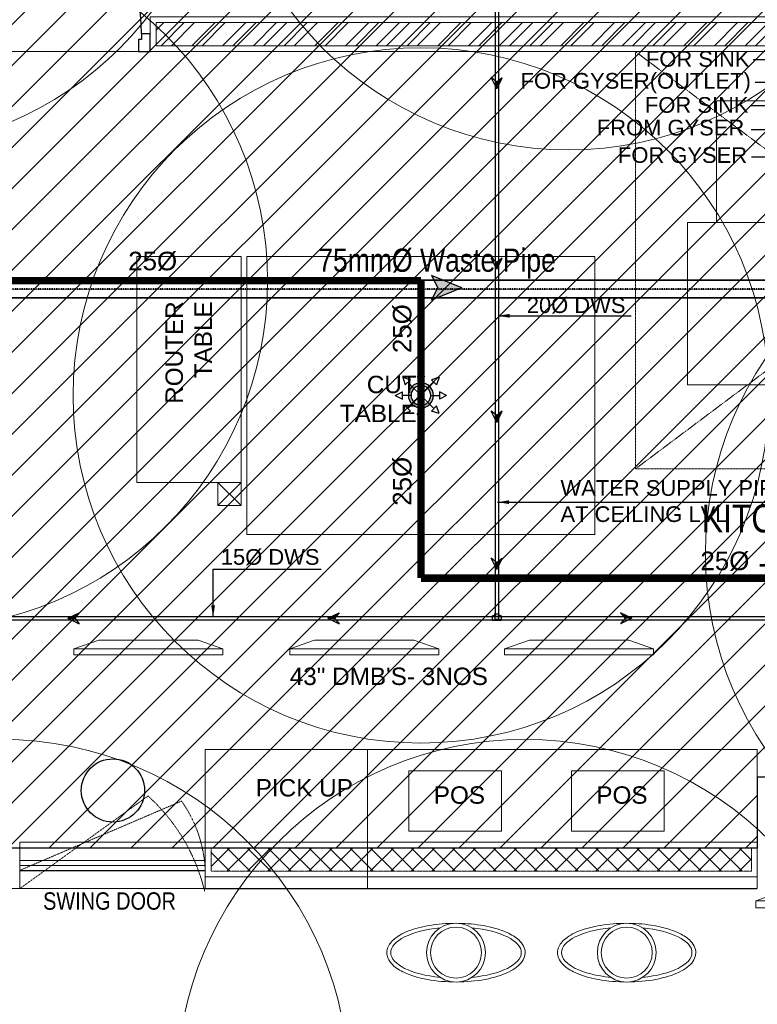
# Model space of a CAD drawing. Header units: millimetres. Extents: x -226731 to 126254, y -16359 to 60195.
# Tile 63 of 256: x -162390 to -159209, y 14534 to 18782. Entities that reach past the tile are written whole.
import ezdxf
from ezdxf.lldxf.tags import DXFTag

# ---------------------------------------------------------------- set-up
doc = ezdxf.new("R2010")
doc.units = ezdxf.units.MM
doc.header["$LTSCALE"] = 0.1
doc.header["$MEASUREMENT"] = 0
for name, pattern in [('A-FP-01 FURN EQUIP$0$A-FP-01$0$A-SP-SITE PLAN$0$DASHED4', [0.1875, 0.125, -0.0625]), ('CENTER', [2, 1.25, -0.25, 0.25, -0.25]), ('CENTER2', [1.125, 0.75, -0.125, 0.125, -0.125]), ('DASHED', [0.75, 0.5, -0.25]), ('DASHED2', [0.375, 0.25, -0.125]), ('Dominos CV Raman - X base$0$DASHED2', [0.147638, 0.098425, -0.049213])]:
    doc.linetypes.add(name, pattern=pattern)
doc.layers.get('0').update_dxf_attribs({"lineweight": 5})
for name, color, linetype, lineweight in [('-P-Text', 7, 'Continuous', 18), ('0_CCE_ FF_SIDE WALL SPRINKLER', 6, 'Continuous', 0), ('0_CCE_FF_100 DIA PIPE', 11, 'Continuous', 0), ('COUNTER', 50, 'Continuous', 5), ('DIM', 142, 'Continuous', 9), ('Dominos CV Raman - X base$0$I-FURN', 25, 'Continuous', 5), ('Dominos Jalandhar - Xbase$0$I-FURN', 25, 'Continuous', 5), ('DOORS', 181, 'Continuous', 9), ('EQUIPMENTS', 30, 'Continuous', 9), ('FURNITURE', 36, 'Continuous', 9), ('Furniture_Finish', 200, 'Continuous', 0), ('HATCH', 9, 'Continuous', 0), ('MEP FLUSH WATER', 1, 'CENTER2', 40), ('NPC-P-LEADER', 7, 'Continuous', 0), ('S2-Civil plan', 5, 'Continuous', 5), ('sag rod', 4, 'Continuous', 0), ('SPRINKLER COVERAGE AREA', 1, 'Continuous', 9), ('TEXT', 70, 'Continuous', 5), ('WALLS', 1, 'Continuous', 5)]:
    doc.layers.add(name, color=color, linetype=linetype, lineweight=lineweight)
for name, color, linetype in [('0_CCE_Domestic pipe', 5, 'Continuous'), ('0_CCE_PL Domestic pipe', 5, 'DOMESTIC_LINE'), ('0_CCE_PL_WATER SUPPLY ARROW', 7, 'Continuous'), ('0_CCE_PLUMBIMG TEXT', 8, 'Continuous'), ('0_PC_PL_SEW FLOW DIRECTIONS', 21, 'Continuous'), ('Door', 5, 'Continuous'), ('FIRE FIGHTING SERVICES', 5, 'Continuous'), ('JMT-F-SPRINKLER', 50, 'Continuous'), ('NPC-P-Waste Water Pipe', 5, 'Continuous')]:
    doc.layers.add(name, color=color, linetype=linetype)
doc.styles.add('ARIAL', font='arial.ttf')
doc.styles.add('Dominos CV Raman - X base$0$50', font='arial.ttf', dxfattribs={"height": 75})
doc.styles.add('ROMAND', font='ROMAND.shx', dxfattribs={"width": 0.8, "height": 225})
doc.styles.add('S2-ARIAL', font='arial.ttf')
doc.styles.get("Standard").update_dxf_attribs({"font": 'ARIALN.TTF'})
tags = doc.linetypes.add('DASH', pattern=[0.35, 0.25, -0.1]).pattern_tags.tags
tags[6:7] = [DXFTag(74, 4), DXFTag(75, 0), DXFTag(340, '0'), DXFTag(46, 1.0), DXFTag(50, 0.0), DXFTag(44, 0.0), DXFTag(45, 0.0)]
tags[4:5] = [DXFTag(74, 4), DXFTag(75, 0), DXFTag(340, '0'), DXFTag(46, 1.0), DXFTag(50, 0.0), DXFTag(44, 0.0), DXFTag(45, 0.0)]
doc.linetypes.add('DOMESTIC_LINE', pattern='A,0.5,-0.2,["DWS",ARIAL,S=0.1,R=0,X=-0.1,Y=-0.05],-0.25', length=0.95)
doc.dimstyles.new('C', dxfattribs={"dimtxt": 175, "dimasz": 125, "dimexe": 100, "dimexo": 100, "dimgap": 100, "dimtad": 1, "dimdec": 0, "dimzin": 0, "dimdsep": 46, "dimtxsty": 'ROMAND', "dimcen": 0, "dimclrd": 5, "dimclre": 5, "dimclrt": 2, "dimadec": 0, "dimazin": 0, "dimtfac": 1, "dimtdec": 0, "dimtix": 1, "dimtmove": 2, "dimatfit": 3, "dimfxl": 0, "dimfrac": 1, "dimtolj": 1, "dimtzin": 0, "dimarcsym": 0})

# ---------------------------------------------------------------- blocks, each defined once
blk = doc.blocks.new('A$C61bfba2a')
at = {"layer": 'Dominos CV Raman - X base$0$I-FURN', "color": 8, "linetype": 'Dominos CV Raman - X base$0$DASHED2', "ltscale": 5}
blk.add_lwpolyline([(-3, 0), (-3, 72), (93, 72), (93, 0)], close=True, dxfattribs=at)
for points in [[(-3, 0), (93, 72)], [(93, 0), (-3, 72)]]:
    blk.add_lwpolyline(points, dxfattribs=at)
at = {"layer": 'Dominos CV Raman - X base$0$I-FURN', "color": 8}
for points in [[(58, 63.5), (58, 69.5), (38, 69.5), (38, 63.5)], [(23, 63.5), (23, 42.5), (11, 42.5), (11, 63.5)], [(23, 8.5), (23, 63.5), (63, 63.5), (63, 8.5)], [(63, 63.5), (63, 42.5), (80, 42.5), (84, 46.5), (84, 63.5)], [(23, 14.5), (23, 42.5), (6, 42.5), (6, 14.5)], [(63, 14.5), (63, 42.5), (80, 42.5), (80, 14.5)]]:
    blk.add_lwpolyline(points, close=True, dxfattribs=at)
blk = doc.blocks.new('human figure')
at = {"color": 8}
for radius in [5.07, 4.4]:
    blk.add_circle((11.92, 5.07), radius, dxfattribs=at)
for start_param, end_param in [(8.098018, 10.751538), (4.956425, 7.609945)]:
    blk.add_ellipse((11.92, 5.07), major_axis=(11.26, 0), ratio=0.390916, start_param=start_param, end_param=end_param, dxfattribs=at)
blk.add_open_spline([(23.85, 5.07), (23.85, 5.4), (23.78, 5.74), (23.51, 6.37), (23.31, 6.66), (22.83, 7.21), (22.54, 7.47), (21.44, 8.26), (20.44, 8.73), (18.1, 9.47), (16.77, 9.75), (13.93, 10.1), (12.43, 10.16), (9.48, 10.07), (8.03, 9.9), (5.37, 9.38), (4.16, 9.01), (2.32, 8.18), (1.62, 7.75), (0.75, 6.94), (0.47, 6.59), (0.09, 5.83), (-0.01, 5.42), (0.01, 4.59), (0.13, 4.18), (0.55, 3.44), (0.84, 3.1), (1.55, 2.47), (1.97, 2.18), (3.5, 1.35), (4.83, 0.89), (7.84, 0.24), (9.52, 0.05), (12.93, -0.03), (14.65, 0.08), (17.83, 0.58), (19.28, 0.97), (21.33, 1.84), (22.06, 2.26), (22.99, 3.07), (23.3, 3.43), (23.69, 4.14), (23.81, 4.49), (23.85, 4.92), (23.85, 4.99), (23.85, 5.07)], degree=3, knots=[0, 0, 0, 0, 0.166027, 0.166027, 0.332054, 0.332054, 0.498081, 0.498081, 0.883751, 0.883751, 1.26942, 1.26942, 1.65509, 1.65509, 2.04076, 2.04076, 2.42643, 2.42643, 2.743962, 2.743962, 2.947801, 2.947801, 3.15164, 3.15164, 3.355479, 3.355479, 3.559318, 3.559318, 3.763157, 3.763157, 4.207337, 4.207337, 4.651518, 4.651518, 5.095698, 5.095698, 5.539879, 5.539879, 5.858275, 5.858275, 6.070114, 6.070114, 6.247359, 6.247359, 6.283185, 6.283185, 6.283185, 6.283185], dxfattribs=at)
blk = doc.blocks.new('d900')
at = {"color": 8}
blk.add_lwpolyline([(37.5, 75), (37.5, 900), (62.5, 900), (62.5, 75)], close=True, dxfattribs=at)
for points in [[(0, 0), (0, 75), (37.5, 75), (37.5, 50), (50, 50), (50, 0), (0, 0)], [(900, 0), (900, 75), (862.5, 75), (862.5, 50), (850, 50), (850, 0), (900, 0)]]:
    blk.add_lwpolyline(points, dxfattribs=at)
blk.add_arc((36.8, 74.7), 825.7, 0.0189, 88.2183, dxfattribs=at)
blk = doc.blocks.new('A$C8f2e9a89')
at = {"layer": 'FURNITURE'}
blk.add_lwpolyline([(0, 1.56), (6.49, 3.84), (32.51, 3.84), (39, 1.56), (0, 1.56)], dxfattribs=at)
blk.add_lwpolyline([(0, 1.56), (39, 1.56), (39, 0), (0, 0)], close=True, dxfattribs=at)
blk = doc.blocks.new('A$C113f817e')
at = {"layer": 'FURNITURE'}
blk.add_lwpolyline([(0, 29.9), (124.8, 73.9), (607.1, 73.9), (731.8, 29.9), (0, 29.9)], dxfattribs=at)
blk.add_lwpolyline([(0, 29.9), (731.8, 29.9), (731.8, 0), (0, 0)], close=True, dxfattribs=at)
blk = doc.blocks.new('A$C051a6d06')
at = {"color": 8, "linetype": 'Continuous'}
for p, q in [((-19, 20.6), (-6.8, 20.6)), ((-19, 0.6), (-6.8, 0.6)), ((17.5, 18.2), (-3.8, 18.2)), ((-3.8, 2.9), (-0.8, 2.9)), ((-3.7, 3.7), (-3.7, 17.4)), ((-0.8, -0.1), (-0.8, 2.9)), ((13.8, 0), (0, 0)), ((17.5, 2.9), (14.6, 2.9)), ((14.6, -0.1), (14.6, 2.9)), ((17.4, 3.7), (17.4, 17.4)), ((32.8, 20.6), (20.6, 20.6)), ((32.8, 0.6), (20.6, 0.6)), ((-3.1, -15.3), (-3.1, -3.1)), ((16.9, -15.3), (16.9, -3.1))]:
    blk.add_line(p, q, dxfattribs=at)
for centre, start, end in [((-6.8, 17.4), 0, 90), ((-6.8, 3.7), 270, 0), ((0, -3.1), 90, 180), ((13.8, -3.1), 0, 90), ((20.6, 17.4), 90, 180), ((20.6, 3.7), 180, 270)]:
    blk.add_arc(centre, 3.12, start, end, dxfattribs=at)
at = {"layer": '0_CCE_Domestic pipe', "linetype": 'DASHED', "ltscale": 75}
for p, q in [((-19, -2.2), (-19, 23.3)), ((32.8, 23.3), (-19, 23.3)), ((32.8, -2.2), (32.8, 23.3)), ((-8.9, -2.2), (-19, -2.2)), ((-5.8, -15.3), (-5.8, -5.3)), ((-5.8, -15.3), (19.6, -15.3)), ((19.6, -15.3), (19.6, -5.3)), ((32.8, -2.2), (22.7, -2.2))]:
    blk.add_line(p, q, dxfattribs=at)
for centre, start, end in [((-8.9, -5.3), 0, 90), ((22.7, -5.3), 90, 180)]:
    blk.add_arc(centre, 3.12, start, end, dxfattribs=at)
blk = doc.blocks.new('A$C57A56BFF')
at = {"color": 7}
for points in [[(-36.1, 0), (-4.7, 15.4)], [(-4.7, 15.4), (-17.3, -0.2)], [(-36.1, 0), (-17.3, -0.2)], [(-36.1, 0), (-4.9, -15.9)], [(-17.3, -0.2), (-4.9, -15.9)]]:
    blk.add_lwpolyline(points, dxfattribs=at)
blk.add_solid([(-17.3, -0.2), (-36.1, 0), (-4.7, 15.4)], dxfattribs=at)
blk = doc.blocks.new('DIR-ARO')
at = {"linetype": 'Continuous'}
blk.add_hatch(color=0, dxfattribs=at).paths.add_polyline_path([(59.9, 0), (201.6, -57.7), (172, 0), (201.6, 57.7)])
at = {"color": 0, "linetype": 'Continuous'}
for p, q in [((59.9, 0), (201.6, 57.7)), ((201.6, 57.7), (172, 0)), ((59.9, 0), (201.6, -57.7)), ((201.6, -57.7), (172, 0))]:
    blk.add_line(p, q, dxfattribs=at)
blk = doc.blocks.new('A$C67E6678E')
at = {"layer": 'NPC-P-Waste Water Pipe', "true_color": 0xcd6928}
h = blk.add_hatch(dxfattribs=at)
h.set_pattern_fill('ANSI31', color=32, scale=1000)
h.set_pattern_definition([(45, (164851.16, -10699.63), (-88.38835, 88.38835), [])])
h.paths.add_polyline_path([(10643.2, 4336.7), (6342.1, 4336.7), (6342.1, 4814.1), (5642.5, 4814.1), (5642.5, 4508.5), (2241, 4508.5), (2241, 4950), (1634.9, 4950), (1634.9, 6045.3), (842.5, 6045.3), (842.5, 10025), (10643.2, 10025)])
at = {"layer": 'MEP FLUSH WATER', "color": 1}
blk.add_line((6496.2, 6919.8, 9.7), (1150.7, 6919.8, 9.7), dxfattribs=at)
at = {"layer": 'NPC-P-Waste Water Pipe'}
for p, q in [((6496.2, 6959.2, 9.7), (1150.7, 6959.2, 9.7)), ((6496.2, 6957.3, 9.7), (1150.7, 6957.3, 9.7)), ((6496.2, 6882.3, 9.7), (1150.7, 6882.3, 9.7)), ((6496.2, 6880.4, 9.7), (1150.7, 6880.4, 9.7))]:
    blk.add_line(p, q, dxfattribs=at)
at = {"layer": 'NPC-P-Waste Water Pipe', "color": 32, "true_color": 0xcd6928}
blk.add_lwpolyline([(10643.2, 4336.7), (6342.1, 4336.7), (6342.1, 4814.1), (5642.5, 4814.1), (5642.5, 4508.5), (2241, 4508.5), (2241, 4950), (1634.9, 4950), (1634.9, 6045.3), (842.5, 6045.3), (842.5, 10025), (10643.2, 10025)], close=True, dxfattribs=at)
at = {"layer": '0_PC_PL_SEW FLOW DIRECTIONS', "extrusion": (0, 0, -1), "xscale": 0.9261275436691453, "yscale": 0.9261262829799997, "zscale": -0.9261266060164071}
blk.add_blockref('DIR-ARO', (-4424.3, 6925.5), dxfattribs=at)
at = {"layer": 'NPC-P-LEADER', "linetype": 'Continuous', "insert": (3748.6, 7094.8, -24.1), "char_height": 100, "width": 1049.959, "attachment_point": 1}
blk.add_mtext('75mm%%C Waste Pipe', dxfattribs=at)
blk = doc.blocks.new('A$C2AD535C3')
at = {"layer": 'JMT-F-SPRINKLER'}
h = blk.add_hatch(color=1, dxfattribs=at)
edge = h.paths.add_edge_path()
edge.add_ellipse((0, 0), major_axis=(63.8, 63.8), ratio=1, start_angle=225, end_angle=405, ccw=False)
edge.add_ellipse((0, 0), major_axis=(63.8, 63.8), ratio=1, start_angle=45, end_angle=225, ccw=False)
edge = h.paths.add_edge_path(flags=16)
edge.add_ellipse((0, 0), major_axis=(-49.9, 49.9), ratio=1, start_angle=135, end_angle=315)
edge.add_ellipse((0, 0), major_axis=(-49.9, 49.9), ratio=1, start_angle=-45, end_angle=135)
at = {"layer": 'JMT-F-SPRINKLER', "color": 1}
for p, q in [((0, 185), (-26.1, 132.9)), ((0, 185), (26.1, 132.9)), ((-130.8, 130.8), (-112.5, 75.5)), ((-130.8, 130.8), (-75.5, 112.5)), ((-75.5, 112.5), (-112.5, 75.5)), ((-49.9, 49.9), (-94, 94)), ((26.1, 132.9), (-26.1, 132.9)), ((0, 70.5), (0, 132.9)), ((49.9, 49.9), (94, 94)), ((130.8, 130.8), (75.5, 112.5)), ((112.5, 75.5), (75.5, 112.5)), ((130.8, 130.8), (112.5, 75.5)), ((-185, 0), (-132.9, 26.1)), ((-132.9, 26.1), (-132.9, -26.1)), ((185, 0), (132.9, 26.1)), ((132.9, -26.1), (132.9, 26.1)), ((-185, 0), (-132.9, -26.1)), ((-70.5, 0), (-132.9, 0)), ((-49.9, -49.9), (-94, -94)), ((0, -70.5), (0, -132.9)), ((49.9, -49.9), (94, -94)), ((70.5, 0), (132.9, 0)), ((185, 0), (132.9, -26.1)), ((-130.8, -130.8), (-112.5, -75.5)), ((-130.8, -130.8), (-75.5, -112.5)), ((-75.5, -112.5), (-112.5, -75.5)), ((0, -185), (-26.1, -132.9)), ((-26.1, -132.9), (26.1, -132.9)), ((0, -185), (26.1, -132.9)), ((75.5, -112.5), (112.5, -75.5)), ((130.8, -130.8), (75.5, -112.5)), ((130.8, -130.8), (112.5, -75.5))]:
    blk.add_line(p, q, dxfattribs=at)
at = {"layer": 'JMT-F-SPRINKLER', "color": 1, "const_width": 7}
for points in [[(-49.9, -49.9), (49.9, 49.9)], [(-49.9, 49.9), (49.9, -49.9)]]:
    blk.add_lwpolyline(points, dxfattribs=at)
at = {"layer": 'JMT-F-SPRINKLER', "color": 1}
for radius in [90.2, 70.5]:
    blk.add_circle((0, 0), radius, dxfattribs=at)
at = {"layer": 'SPRINKLER COVERAGE AREA', "color": 1}
blk.add_circle((0, 0), 2500, dxfattribs=at)
blk = doc.blocks.new('G$C3584CA52')
at = {"layer": '0_CCE_FF_100 DIA PIPE', "color": 1, "linetype": 'CENTER', "ltscale": 5, "const_width": 32}
for points in [[(239.2, -3565), (2358.7, -3565)], [(2358.7, -3565), (2358.7, -4848)], [(7304.9, -4848), (2358.7, -4848)]]:
    blk.add_lwpolyline(points, dxfattribs=at)
at = {"layer": '0_CCE_ FF_SIDE WALL SPRINKLER', "color": 240, "xscale": -0.6, "yscale": 0.6, "zscale": 0.6}
for p in [(0, -1500), (2995.2, -1500), (196.9, -3565), (2358.7, -4059.5), (5086.1, -4743.3), (548.8, -7044.2), (2806, -7044.2)]:
    blk.add_blockref('A$C2AD535C3', p, dxfattribs=at)
at = {"layer": '0_CCE_FF_100 DIA PIPE', "color": 7, "linetype": 'CENTER', "ltscale": 5, "char_height": 80, "width": 747.865, "attachment_point": 7, "style": 'S2-ARIAL'}
for insert in [(1096.2, -3522.7, 0), (3564.2, -4816.6, 0)]:
    blk.add_mtext('25Ø ', dxfattribs=dict(at, insert=insert))
at = {"layer": '0_CCE_FF_100 DIA PIPE', "color": 7, "linetype": 'CENTER', "ltscale": 5, "char_height": 80, "width": 747.865, "attachment_point": 7, "rotation": 90, "style": 'S2-ARIAL'}
for insert in [(2320.7, -3877.1, 0), (2320.7, -4535.8, 0)]:
    blk.add_mtext('25Ø ', dxfattribs=dict(at, insert=insert))
blk = doc.blocks.new('A$C643D7E06')
at = {"layer": '0_CCE_Domestic pipe'}
for p, q in [((4511.2, 8822.6, 0), (4511.2, 5518.4, 0)), ((4526.2, 8822.6, 0), (4526.2, 5518.4, 0)), ((2421.2, 5507.6), (6793.3, 5507.6)), ((2421.2, 5492.6), (6793.3, 5492.6))]:
    blk.add_line(p, q, dxfattribs=at)
at = {"layer": '0_CCE_Domestic pipe', "xscale": -0.75, "yscale": 0.75, "zscale": 0.75, "rotation": 180}
blk.add_blockref('A$C051a6d06', (4513.5, 5508, 0), dxfattribs=at)
at = {"layer": '0_CCE_PL_WATER SUPPLY ARROW', "linetype": 'ByBlock', "lineweight": -3, "ltscale": 150, "yscale": 1.54161176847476, "zscale": 1.54161176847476}
for p, xscale, rotation in [((4519.1, 7839.7, 0), -1.54161176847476, 269.5904531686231), ((4519.1, 7061.1, 0), -1.54161176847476, 269.5904531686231), ((4519.1, 6400.7, 0), -1.54161176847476, 269.5904531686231), ((4519.1, 5765.8, 0), -1.54161176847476, 269.5904531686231), ((2725, 5500.1), 1.54161176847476, 0.4095468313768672), ((3846.1, 5500.1), 1.54161176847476, 0.4095468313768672), ((5045.3, 5500.1), -1.54161176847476, 359.5904531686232)]:
    blk.add_blockref('A$C57A56BFF', p, dxfattribs=dict(at, xscale=xscale, rotation=rotation))
at = {"layer": '0_CCE_PLUMBIMG TEXT', "color": 7, "lineweight": 0, "style": 'S2-ARIAL'}
for s, insert, char_height, width, attachment_point in [('FOR SINK', (5162.2, 7878.4, 0), 67.71, 1259.511, 7), (' FOR GYSER(OUTLET)', (4595.4, 7852.5, 0), 67.708, 1259.511, 1), ('FOR SINK', (5157.9, 7748.5, 0), 67.71, 1259.511, 1), ('FROM GYSER', (4950.4, 7650.7, 0), 67.71, 1259.511, 1), ('FOR GYSER', (5041.6, 7532.3, 0), 67.71, 1259.511, 1), ('\\pi42.43813;PROVISION OF PMX\\P\\pi75.20693;AND ICE MACHINE', (-462.5, 7441.9, 0), 67.708, 991.457, 1), ('20Ø DWS', (4648.3, 6884.6, 0), 67.71, 634.49, 1), ('WATER SUPPLY PIPE \\PAT CEILING LVL ', (4793.7, 6095.8, 0), 67.708, 1064.642, 1), ('15Ø DWS', (3328.5, 5798.3, 0), 67.71, 634.49, 1)]:
    blk.add_mtext(s, dxfattribs=dict(at, insert=insert, char_height=char_height, width=width, attachment_point=attachment_point))
at = {"layer": '-P-Text', "color": 0, "linetype": 'Continuous'}
for points in [[(6450.2, 8063.6), (6450.2, 7710.2), (5615.8, 7710.2)], [(6544.3, 8059.2), (6544.3, 7606.8), (5615.8, 7606.8)], [(6692, 8067.1), (6692, 7489.8), (5617, 7489.8)], [(6005.6, 8060.2), (6005.6, 7908.9), (5625.3, 7908.9)], [(6368.9, 8068.8), (6368.9, 7811.6), (5632.7, 7811.6)], [(4524.2, 6804.9), (5098.5, 6804.9)], [(4522.1, 6000.7, 0), (5789.6, 6000.7, 0)], [(3295.3, 5505.3, 0), (3295.3, 5712, 0), (3761.5, 5712, 0)]]:
    blk.add_leader(points, dimstyle='C', override={"dimtxt": 225, "dimasz": 50, "dimtad": 0, "dimclrd": 0, "dimfxl": 0, "dimarcsym": 1}, dxfattribs=at)

msp = doc.modelspace()

# ---------------------------------------------------------------- hatches: boundary and pattern name
at = {"layer": 'S2-Civil plan', "ltscale": 100}
h = msp.add_hatch(dxfattribs=at)
h.set_pattern_fill('ANSI32', color=8, scale=250, angle=180, style=0)
h.set_pattern_definition([(225, (-23958, 0), (66.29126, -66.29126), []), (225, (-24002.19, 5e-15), (66.29126, -66.29126), [])])
h.paths.add_polyline_path([(-157208.7, 18769.5), (-161801.7, 18769.5), (-161801.7, 18669.5), (-157208.7, 18669.5)])
h.paths.add_polyline_path([(-164008.7, 18769.5), (-162776.3, 18769.5), (-162776.3, 18669.5), (-164008.7, 18669.5)])
h = msp.add_hatch(dxfattribs=at)
h.set_pattern_fill('ANSI37', color=8, scale=500, angle=180, style=0)
h.set_pattern_definition([(225, (-23958, 0), (44.194174, -44.194174), []), (315, (-23958, 0), (44.194174, 44.194174), [])])
h.paths.add_polyline_path([(-161564.9, 15208.1), (-159233.7, 15208.1), (-159233.7, 15108.1), (-161564.9, 15108.1)])

# ---------------------------------------------------------------- linework, layer by layer
at = {"layer": 'COUNTER', "color": 8}
for points in [[(-162390.1, 15233.1), (-161589.9, 15233.1), (-161589.9, 15033.1), (-162390.1, 15033.1)], [(-162390.1, 15133.1), (-161589.9, 15133.1), (-161589.9, 15154.7), (-162390.1, 15154.7)], [(-162390.1, 15110.3), (-161589.9, 15110.3), (-161589.9, 15111.5), (-162390.1, 15111.5)]]:
    msp.add_lwpolyline(points, close=True, dxfattribs=at)
at = {"layer": 'Dominos Jalandhar - Xbase$0$I-FURN', "color": 8}
for points in [[(-161884.9, 17761), (-161434.8, 17761), (-161434.8, 16785.9), (-161884.9, 16785.9)], [(-159909.5, 16560.8), (-159909.5, 17761), (-161409.8, 17761), (-161409.8, 16560.8)], [(-159208.7, 15033.1), (-159208.7, 15633.1), (-161589.9, 15633.1), (-161589.9, 15033.1)], [(-161589.9, 15033.1), (-160889.9, 15033.1), (-160889.9, 15633.1), (-161589.9, 15633.1)], [(-160311.6, 15281), (-160311.6, 15541), (-160711.6, 15541), (-160711.6, 15281)], [(-159610.6, 15281), (-159610.6, 15541), (-160010.5, 15541), (-160010.5, 15281)]]:
    msp.add_lwpolyline(points, close=True, dxfattribs=at)
at = {"layer": 'Dominos Jalandhar - Xbase$0$I-FURN', "color": 8, "lineweight": 0, "ltscale": 100}
msp.add_lwpolyline([(-161589.9, 15033.1), (-162390.1, 15033.1), (-162390.1, 15233.1), (-161589.9, 15233.1)], close=True, dxfattribs=at)
at = {"layer": 'Door', "color": 8}
msp.add_circle((-161988, 15456.4), 136.5, dxfattribs=at)
at = {"layer": 'DOORS', "color": 8, "linetype": 'A-FP-01 FURN EQUIP$0$A-FP-01$0$A-SP-SITE PLAN$0$DASHED4'}
for points in [[(-162390, 15032.6), (-161836.7, 15432.6, -0.152234), (-161591.9, 15020.1, -0.27213)], [(-162390.1, 15111.5), (-161692, 15410.5, -0.145296), (-161589.9, 15110.3, -0.27213)]]:
    msp.add_lwpolyline(points, format="xyb", dxfattribs=at)
at = {"layer": 'EQUIPMENTS', "color": 8}
msp.add_lwpolyline([(-161434.8, 16685.9), (-161534.8, 16685.9), (-161534.8, 16785.9), (-161434.8, 16785.9)], close=True, dxfattribs=at)
for points in [[(-161434.8, 16685.9), (-161534.8, 16785.9)], [(-161534.8, 16685.9), (-161434.8, 16785.9)]]:
    msp.add_lwpolyline(points, dxfattribs=at)
at = {"layer": 'Furniture_Finish', "color": 8, "lineweight": 0, "ltscale": 100}
msp.add_line((-162485.2, 15033.1), (-159208.7, 15033.1), dxfattribs=at)
at = {"layer": 'Furniture_Finish', "lineweight": 0, "ltscale": 100}
msp.add_line((-161591.8, 15032.6), (-159210.6, 15032.6), dxfattribs=at)
at = {"layer": 'HATCH', "color": 8, "linetype": 'DASH', "ltscale": 100}
msp.add_line((-162751.3, 18644.5), (-161826.7, 18644.5), dxfattribs=at)
at = {"layer": 'S2-Civil plan', "color": 8}
msp.add_lwpolyline([(-157208.7, 18769.5), (-161801.7, 18769.5), (-161801.7, 18669.5), (-157208.7, 18669.5)], close=True, dxfattribs=at)
at = {"layer": 'S2-Civil plan', "color": 8, "linetype": 'DASHED2', "lineweight": 0, "ltscale": 5}
msp.add_lwpolyline([(-161564.9, 15208.1), (-159233.7, 15208.1), (-159233.7, 15108.1), (-161564.9, 15108.1)], close=True, dxfattribs=at)
at = {"layer": 'WALLS', "color": 8, "ltscale": 1.2}
for points in [[(-157183.7, 18794.5), (-161826.7, 18794.5), (-161826.7, 18644.5), (-157183.7, 18644.5)], [(-161589.9, 15233.1), (-159208.7, 15233.1), (-159208.7, 15083.1), (-161589.9, 15083.1)]]:
    msp.add_lwpolyline(points, close=True, dxfattribs=at)

# ---------------------------------------------------------------- block references
at = {"layer": '0_CCE_PL Domestic pipe', "color": 0}
msp.add_blockref('A$C643D7E06', (-164851.2, 10699.6), dxfattribs=at)
at = {"layer": 'DIM', "color": 8}
for name, p, xscale, yscale, zscale in [('A$C8f2e9a89', (-161513.4, 16041.6), -16.48351648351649, 16.48351648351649, 16.48351648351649), ('A$C8f2e9a89', (-160582.5, 16041.6), -16.48351648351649, 16.48351648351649, 16.48351648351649), ('A$C8f2e9a89', (-159655.7, 16041.6), -16.48351648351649, 16.48351648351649, 16.48351648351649), ('human figure', (-160210.2, 14630), -25, 25, 25), ('human figure', (-159473.9, 14630), -25, 25, 25)]:
    msp.add_blockref(name, p, dxfattribs=dict(at, xscale=xscale, yscale=yscale, zscale=zscale))
at = {"layer": 'Door', "color": 8, "xscale": 1.02738497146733, "yscale": 1.02738497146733, "zscale": 1.02738497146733, "rotation": 359.9999521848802}
msp.add_blockref('d900', (-162751.3, 18644.5), dxfattribs=at)
at = {"layer": 'FIRE FIGHTING SERVICES'}
msp.add_blockref('G$C3584CA52', (-163018.3, 21220.5), dxfattribs=at)
at = {"layer": 'NPC-P-Waste Water Pipe', "color": 0}
msp.add_blockref('A$C67E6678E', (-164851.2, 10699.6), dxfattribs=at)
at = {"layer": 'sag rod', "color": 8}
msp.add_blockref('A$C113f817e', (-159214.9, 14950.3), dxfattribs=at)
at = {"layer": 'WALLS', "color": 8, "ltscale": 0.5, "xscale": 25.00868791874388, "yscale": 25.00868791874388, "zscale": 25.00868791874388}
msp.add_blockref('A$C61bfba2a', (-159659.5, 16843.9), dxfattribs=at)

# ---------------------------------------------------------------- texts
at = {"layer": 'TEXT', "color": 8, "lineweight": 0, "ltscale": 100, "insert": (-161561.2, 17567), "char_height": 75, "attachment_point": 9, "rotation": 90, "style": 'Dominos CV Raman - X base$0$50'}
msp.add_mtext_dynamic_manual_height_columns('ROUTER TABLE', width=572.275, gutter_width=15, heights=[204.1], dxfattribs=at)
at = {"layer": 'TEXT', "color": 8, "lineweight": 0, "ltscale": 100, "insert": (-160677.7, 17245.7), "char_height": 75, "attachment_point": 3, "style": 'Dominos CV Raman - X base$0$50'}
msp.add_mtext_dynamic_manual_height_columns('CUT TABLE', width=399.821, gutter_width=15, heights=[0], dxfattribs=at)
at = {"layer": 'TEXT', "color": 8, "attachment_point": 1}
for s, insert, char_height, width in [('\\pi74.69744;KITCHEN AREA \\P\\pi317.19403;+150MM', (-159522.9, 16690.1), 120, 1155.234), ('\\pi90.09192;SWING DOOR', (-162379.1, 15017), 75, 747.902)]:
    msp.add_mtext(s, dxfattribs=dict(at, insert=insert, char_height=char_height, width=width))
at = {"layer": 'TEXT', "color": 8, "lineweight": 0, "ltscale": 100, "char_height": 75, "attachment_point": 3, "style": 'Dominos CV Raman - X base$0$50'}
for s, insert, width in [('43" DMB\'S- 3NOS', (-160370.6, 15986.5), 1027.703), ('PICK UP', (-160953, 15505.5), 499.821), ('POS', (-160382.9, 15474.2), 399.821), ('POS', (-159681.9, 15474.2), 399.821)]:
    msp.add_mtext(s, dxfattribs=dict(at, insert=insert, width=width))

doc.saveas('drawing.dxf')
